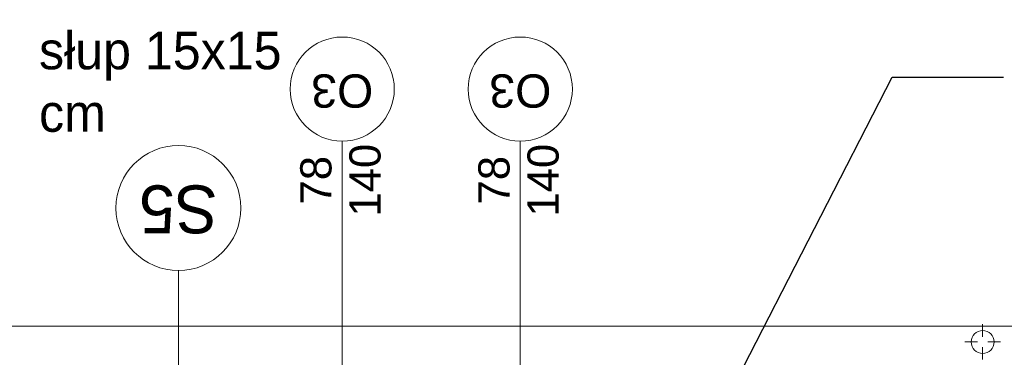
# Model space of a CAD drawing. Extents: x -613240 to -325500, y -25863 to 152403.
# Tile 217 of 254: x -419758 to -415031, y 109455 to 111076. Entities that reach past the tile are written whole.
import ezdxf

# ---------------------------------------------------------------- set-up
doc = ezdxf.new("R2010")
doc.units = 0
doc.header["$MEASUREMENT"] = 0
doc.layers.add('Arch opisy', color=7, linetype='Continuous')
for name, color, linetype, lineweight in [('Arch opisy okien_Nr_Pióra__21', 7, 'Continuous', 9), ('Arch opisy_Nr_Pióra__1', 7, 'Continuous', 25), ('Arch opisy_Nr_Pióra__21', 7, 'Continuous', 9), ('INWENT DACH_Nr_Pióra__21', 7, 'Continuous', 9), ('INWENT OPISY_Nr_Pióra__21', 7, 'Continuous', 9), ('INWENT RURY SPUSTOWE_Nr_Pióra__21', 7, 'Continuous', 9)]:
    doc.layers.add(name, color=color, linetype=linetype, lineweight=lineweight)
doc.layers.add('Arch opisy okien_Nr_Pióra__9', color=7, linetype='Continuous', lineweight=13, true_color=0x3dad99)
doc.layers.add('Arch opisy_Nr_Pióra__9', color=7, linetype='Continuous', lineweight=13, true_color=0x3dad99)
doc.styles.add('GENERATED_STYLE_10', font='arial.ttf')
doc.styles.add('GENERATED_STYLE_4', font='txt')
doc.styles.add('GENERATED_STYLE_5', font='txt')
doc.dimstyles.new('GENERATED_STYLE__8', dxfattribs={"dimtxt": 0.18, "dimasz": 182.4, "dimexe": 0.18, "dimexo": 0.0625, "dimgap": 0.09, "dimtad": 0, "dimtih": 1, "dimtoh": 1, "dimdec": 4, "dimzin": 0, "dimdsep": 46, "dimcen": 0.09, "dimadec": 0, "dimazin": 0, "dimtfac": 1, "dimtdec": 4, "dimtmove": 0, "dimatfit": 3, "dimldrblk": 'ARROWHEAD_5', "dimfxl": 0, "dimtolj": 1, "dimtzin": 0, "dimarcsym": 0})
doc.dimstyles.new('GENERATED_STYLE__9', dxfattribs={"dimtxt": 0.18, "dimasz": 109.44, "dimexe": 0.18, "dimexo": 0.0625, "dimgap": 0.09, "dimtad": 0, "dimtih": 1, "dimtoh": 1, "dimdec": 4, "dimzin": 0, "dimdsep": 46, "dimcen": 0.09, "dimadec": 0, "dimazin": 0, "dimtfac": 1, "dimtdec": 4, "dimtmove": 0, "dimatfit": 3, "dimldrblk": 'ARROWHEAD_11', "dimfxl": 0, "dimtolj": 1, "dimtzin": 0, "dimarcsym": 0})

# ---------------------------------------------------------------- blocks, each defined once
blk = doc.blocks.new('ARROWHEAD_5')
at = {"color": 0, "linetype": 'Continuous', "lineweight": 0}
blk.add_line((0, 0), (-1, 0), dxfattribs=at)
blk.add_solid([(-1, 0.2679), (0, 0), (-1, -0.2679), (-1, 0.2679)], dxfattribs=at)
blk = doc.blocks.new('ARROWHEAD_11')
at = {"color": 0, "linetype": 'Continuous', "lineweight": 0}
blk.add_line((0, 0), (-1, 0), dxfattribs=at)
at = {"color": 0, "linetype": 'Continuous', "lineweight": 0, "const_width": 0.25, "flags": 128}
blk.add_lwpolyline([(-0.125, 0, 1), (0.125, 0, 1)], format="xyb", close=True, dxfattribs=at)
blk = doc.blocks.new('Linia_176', base_point=(-418996.2, 108597.6))
at = {"layer": 'Arch opisy_Nr_Pióra__21', "linetype": 'Continuous'}
blk.add_line((-418996.2, 108597.6), (-418996.2, 109871.8), dxfattribs=at)
blk.add_circle((-418996.2, 110171.8), 300, dxfattribs=at)

msp = doc.modelspace()

# ---------------------------------------------------------------- linework, layer by layer
at = {"layer": 'Arch opisy okien_Nr_Pióra__21', "linetype": 'Continuous'}
for p, q in [((-418209.9, 107961.2), (-418209.9, 110492.6)), ((-417354.9, 107961.2), (-417354.9, 110492.6))]:
    msp.add_line(p, q, dxfattribs=at)
at = {"layer": 'Arch opisy_Nr_Pióra__9', "linetype": 'Continuous'}
for centre in [(-418209.9, 110742.6), (-417354.9, 110742.6)]:
    msp.add_circle(centre, 250, dxfattribs=at)
at = {"layer": 'INWENT DACH_Nr_Pióra__21', "linetype": 'Continuous'}
for p, q in [((-415134.9, 109553.8), (-415134.9, 109613.8)), ((-415159.9, 109528.8), (-415219.9, 109528.8)), ((-415134.9, 109503.8), (-415134.9, 109443.8)), ((-415109.9, 109528.8), (-415049.9, 109528.8))]:
    msp.add_line(p, q, dxfattribs=at)
msp.add_circle((-415134.9, 109528.8), 55, dxfattribs=at)
at = {"layer": 'INWENT RURY SPUSTOWE_Nr_Pióra__21', "linetype": 'Continuous'}
msp.add_line((-414324.9, 109603.8), (-430714.9, 109603.8), dxfattribs=at)

# ---------------------------------------------------------------- block references
at = {"layer": 'Arch opisy', "linetype": 'Continuous'}
msp.add_blockref('Linia_176', (-418996.2, 108597.6), dxfattribs=at)

# ---------------------------------------------------------------- texts
at = {"layer": 'Arch opisy okien_Nr_Pióra__21', "linetype": 'Continuous', "char_height": 150, "attachment_point": 2, "rotation": 90, "style": 'GENERATED_STYLE_10'}
for s, insert in [('{140}', (-418175.7, 110305.2)), ('{140}', (-417320.7, 110305.2)), ('{78}', (-418411.4, 110305.2)), ('{78}', (-417556.4, 110305.2))]:
    msp.add_mtext(s, dxfattribs=dict(at, insert=insert))
at = {"layer": 'Arch opisy okien_Nr_Pióra__9', "linetype": 'Continuous', "char_height": 160, "attachment_point": 2, "rotation": 180, "style": 'GENERATED_STYLE_10'}
for insert in [(-418209.9, 110653.5), (-417354.9, 110653.5)]:
    msp.add_mtext('{O3}', dxfattribs=dict(at, insert=insert))
at = {"layer": 'Arch opisy_Nr_Pióra__1', "linetype": 'Continuous', "insert": (-418996.2, 110050.4), "char_height": 230, "attachment_point": 2, "rotation": 180, "style": 'GENERATED_STYLE_5'}
msp.add_mtext('{S5}', dxfattribs=at)
at = {"layer": 'INWENT OPISY_Nr_Pióra__21', "linetype": 'Continuous', "insert": (-419665.5, 110776.4), "char_height": 180, "width": 1340.05, "attachment_point": 4, "style": 'GENERATED_STYLE_4'}
msp.add_mtext('{słup 15x15 cm}', dxfattribs=at)

# ---------------------------------------------------------------- leaders
at = {"layer": 'Arch opisy_Nr_Pióra__21', "linetype": 'Continuous', "annotation_type": 0, "has_hookline": 1, "hookline_direction": 1, "text_width": 1104.8}
msp.add_leader([(-415229.9, 108737.6), (-414453.7, 110270.3), (-413918.1, 110270.3)], dimstyle='GENERATED_STYLE__9', dxfattribs=at)
at = {"layer": 'INWENT OPISY_Nr_Pióra__21', "linetype": 'Continuous', "annotation_type": 0, "has_hookline": 1, "hookline_direction": 1, "text_width": 1337.1}
msp.add_leader([(-416530.1, 108927.6), (-415569.8, 110800.3), (-415034.2, 110800.3)], dimstyle='GENERATED_STYLE__8', dxfattribs=at)

doc.saveas('drawing.dxf')
